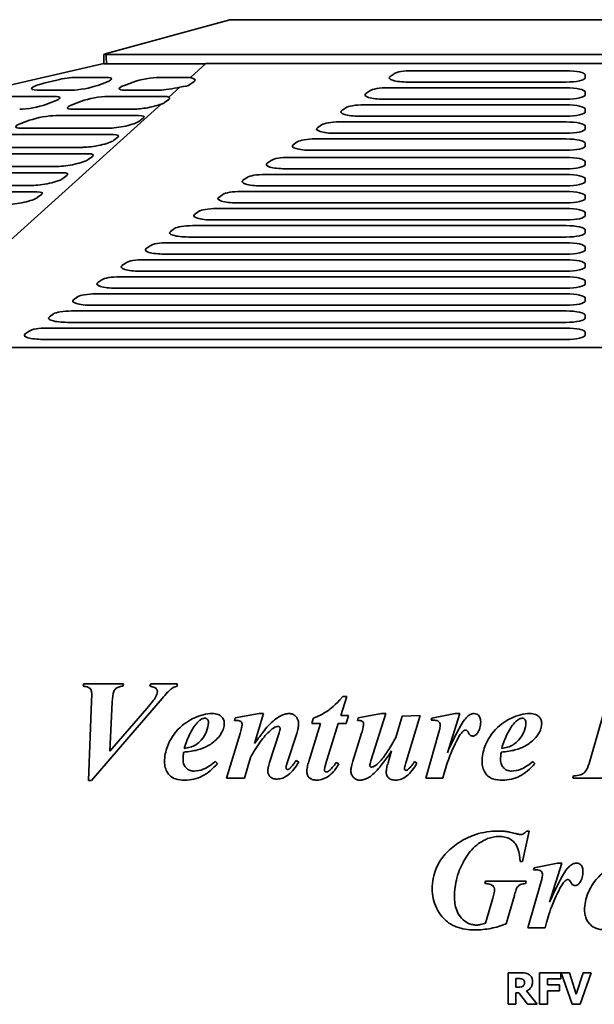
# Model space of a CAD drawing. Header units: millimetres. Extents: x 146 to 694, y 130 to 464.
# Tile 4 of 9: x 327 to 418, y 308 to 464. Entities that reach past the tile are written whole.
import ezdxf

# ---------------------------------------------------------------- set-up
doc = ezdxf.new("R2010")
doc.units = ezdxf.units.MM
doc.header["$LTSCALE"] = 2
doc.layers.add('Krawędzie widoczne(ISO)', color=7, linetype='Continuous', lineweight=35, true_color=0x262659)

msp = doc.modelspace()

# ---------------------------------------------------------------- linework, layer by layer
at = {"layer": 'Krawędzie widoczne(ISO)'}
for p, q in [((340.44, 459.12), (360, 464.5)), ((480, 464.5), (360, 464.5)), ((340, 459), (340.44, 459.12)), ((340, 457.5), (340, 459)), ((340.32, 459), (500, 459)), ((145.5, 412.5), (340, 457.55)), ((340.47, 457.5), (340, 457.5)), ((340.47, 457.5), (355.95, 457.5)), ((356.23, 457.55), (353.78, 455.34)), ((355.95, 457.5), (356.23, 457.55)), ((356.23, 457.55), (483.77, 457.55)), ((388.94, 456.41), (413.38, 456.41)), ((330.5, 454.42), (332.57, 454.92)), ((335.62, 455.34), (340.35, 455.34)), ((348.84, 455.34), (353.57, 455.34)), ((354.37, 454.69), (353.69, 454.22)), ((385.44, 455.48), (386.08, 455.93)), ((416.38, 455.73), (416.38, 455.28)), ((334.88, 453.32), (329.45, 453.32)), ((340.42, 454.59), (339.05, 454.08)), ((343.29, 454.08), (344.66, 454.59)), ((348.79, 453.32), (343.36, 453.32)), ((352.08, 453.81), (350.32, 452.22)), ((381.6, 452.78), (382.24, 453.23)), ((385.1, 453.7), (413.38, 453.7)), ((413.38, 454.6), (388.3, 454.6)), ((323.23, 452.32), (332.14, 452.32)), ((332.21, 451.56), (330.84, 451.05)), ((335.08, 451.05), (336.45, 451.56)), ((340.63, 452.32), (349.54, 452.32)), ((350.31, 451.82), (349.63, 451.34)), ((413.38, 451.89), (384.46, 451.89)), ((416.38, 453.02), (416.38, 452.57)), ((349.1, 451.12), (306.3, 412.5)), ((344.76, 450.3), (335.15, 450.3)), ((377.76, 450.07), (378.4, 450.52)), ((381.26, 450.99), (413.38, 450.99)), ((416.38, 450.31), (416.38, 449.86)), ((326.87, 448.03), (328.24, 448.53)), ((332.42, 449.29), (345.5, 449.29)), ((346.26, 448.87), (345.59, 448.36)), ((413.38, 449.18), (380.62, 449.18)), ((340.73, 447.27), (326.94, 447.27)), ((373.92, 447.36), (374.56, 447.81)), ((377.42, 448.28), (413.38, 448.28)), ((416.38, 447.6), (416.38, 447.15)), ((324.2, 446.26), (341.47, 446.26)), ((342.23, 445.84), (341.56, 445.34)), ((373.58, 445.57), (413.38, 445.57)), ((413.38, 446.48), (376.78, 446.48)), ((336.69, 444.24), (318.73, 444.24)), ((370.08, 444.65), (370.72, 445.1)), ((413.38, 443.77), (372.94, 443.77)), ((416.38, 444.9), (416.38, 444.45)), ((315.99, 443.24), (337.44, 443.24)), ((338.2, 442.81), (337.52, 442.31)), ((365.94, 441.73), (366.58, 442.18)), ((369.44, 442.65), (413.38, 442.65)), ((332.66, 441.22), (310.52, 441.22)), ((413.38, 440.84), (368.8, 440.84)), ((416.38, 441.97), (416.38, 441.52)), ((307.78, 440.21), (333.4, 440.21)), ((334.16, 439.79), (333.49, 439.28)), ((362.1, 439.02), (362.74, 439.47)), ((365.6, 439.94), (413.38, 439.94)), ((416.38, 439.26), (416.38, 438.81)), ((328.63, 438.19), (302.31, 438.19)), ((413.38, 438.14), (364.96, 438.14)), ((299.57, 437.18), (329.37, 437.18)), ((330.13, 436.76), (329.46, 436.26)), ((358.26, 436.31), (358.9, 436.76)), ((361.76, 437.23), (413.38, 437.23)), ((416.38, 436.56), (416.38, 436.11)), ((357.92, 434.53), (413.38, 434.53)), ((413.38, 435.43), (361.12, 435.43)), ((354.42, 433.6), (355.06, 434.06)), ((416.38, 433.85), (416.38, 433.4)), ((350.58, 430.9), (351.22, 431.35)), ((354.08, 431.82), (413.38, 431.82)), ((413.38, 432.72), (357.28, 432.72)), ((413.38, 430.01), (353.44, 430.01)), ((416.38, 431.14), (416.38, 430.69)), ((346.74, 428.19), (347.38, 428.64)), ((350.24, 429.11), (413.38, 429.11)), ((416.38, 428.43), (416.38, 427.98)), ((413.38, 427.31), (349.6, 427.31)), ((342.9, 425.48), (343.54, 425.93)), ((346.4, 426.4), (413.38, 426.4)), ((416.38, 425.73), (416.38, 425.27)), ((342.56, 423.69), (413.38, 423.69)), ((413.38, 424.6), (345.76, 424.6)), ((339.06, 422.77), (339.7, 423.22)), ((413.38, 421.89), (341.92, 421.89)), ((416.38, 423.02), (416.38, 422.57)), ((335.22, 420.07), (335.86, 420.52)), ((338.72, 420.99), (413.38, 420.99)), ((416.38, 420.31), (416.38, 419.86)), ((413.38, 419.18), (338.08, 419.18)), ((331.38, 417.36), (332.02, 417.81)), ((334.88, 418.28), (413.38, 418.28)), ((416.38, 417.6), (416.38, 417.15)), ((413.38, 416.47), (334.24, 416.47)), ((327.54, 414.65), (328.18, 415.1)), ((331.04, 415.57), (413.38, 415.57)), ((416.38, 414.89), (416.38, 414.44)), ((533.7, 412.5), (306.3, 412.5)), ((413.38, 413.77), (330.4, 413.77)), ((336.87, 359.13), (336.73, 358.73)), ((343.16, 359.13), (336.87, 359.13)), ((343.04, 358.73), (343.16, 359.13)), ((347.49, 359.13), (347.33, 358.73)), ((351.63, 359.13), (347.49, 359.13)), ((351.63, 358.73), (351.63, 359.13)), ((338.07, 356.34), (337.58, 343.79)), ((338.07, 343.79), (349.25, 356.79)), ((377.61, 354.08), (378.56, 357.1)), ((378.56, 357.1), (377.96, 357.1)), ((419.9, 356.43), (417.15, 346.83)), ((340.98, 348.4), (341.34, 356.21)), ((346.83, 355.2), (340.98, 348.4)), ((360.85, 353.73), (360.73, 353.31)), ((364.68, 354.39), (360.85, 353.73)), ((363.95, 349.65), (365.38, 354.39)), ((365.38, 354.39), (364.68, 354.39)), ((373.21, 353.63), (373, 352.81)), ((378.85, 354.08), (377.61, 354.08)), ((378.47, 352.81), (378.85, 354.08)), ((380.36, 353.73), (380.26, 353.31)), ((384.1, 354.39), (380.36, 353.73)), ((382.39, 346.88), (384.76, 354.39)), ((384.76, 354.39), (384.1, 354.39)), ((387.38, 353.98), (386.34, 350.6)), ((390.19, 354.08), (387.38, 353.98)), ((387.98, 346.73), (390.19, 354.08)), ((392.06, 353.65), (391.96, 353.33)), ((395.76, 354.39), (392.06, 353.65)), ((394.54, 348.17), (396.5, 354.39)), ((396.5, 354.39), (395.76, 354.39)), ((374.41, 352.81), (372.54, 346.81)), ((373, 352.81), (374.41, 352.81)), ((375.21, 346.31), (377.22, 352.81)), ((377.22, 352.81), (378.47, 352.81)), ((361.63, 351.21), (359.49, 344.13)), ((367.83, 351.36), (366.33, 346.62)), ((369.12, 346.58), (370.63, 351.24)), ((380.93, 351.29), (379.54, 346.86)), ((393.2, 351.46), (391.09, 344.13)), ((385.68, 348.47), (385.12, 346.59)), ((362.32, 344.13), (363.27, 347.41)), ((370.95, 346.69), (370.53, 346.94)), ((358.05, 346.48), (357.72, 346.77)), ((377.29, 346.39), (376.9, 346.63)), ((389.71, 346.51), (389.33, 346.77)), ((408.43, 346.48), (408.1, 346.77)), ((337.58, 343.79), (338.07, 343.79)), ((359.49, 344.13), (362.32, 344.13)), ((391.09, 344.13), (393.8, 344.13)), ((414.57, 344.53), (414.45, 344.13)), ((414.45, 344.13), (421.89, 344.13)), ((406.46, 330.93), (407.49, 335.75)), ((407.49, 335.75), (407.09, 335.75)), ((406.07, 330.93), (406.46, 330.93)), ((408.29, 329.93), (408.19, 329.61)), ((411.99, 330.66), (408.29, 329.93)), ((410.76, 324.45), (412.72, 330.66)), ((412.72, 330.66), (411.99, 330.66)), ((400.57, 327.82), (400.46, 327.42)), ((407.02, 327.82), (400.57, 327.82)), ((406.91, 327.42), (407.02, 327.82)), ((409.43, 327.73), (407.32, 320.41)), ((401.72, 325.12), (400.59, 321.15)), ((403.86, 321.03), (405.16, 325.5)), ((407.32, 320.41), (410.03, 320.41)), ((406.18, 313.26), (404.17, 313.26)), ((404.17, 313.26), (404.17, 308.26)), ((412.51, 313.26), (409.17, 313.26)), ((409.17, 313.26), (409.17, 308.26)), ((412.51, 312.3), (412.51, 313.26)), ((412.59, 313.26), (414.31, 308.26)), ((413.89, 313.26), (412.59, 313.26)), ((414.98, 309.86), (413.89, 313.26)), ((416.07, 313.26), (414.98, 309.86)), ((415.62, 308.26), (417.34, 313.26)), ((417.34, 313.26), (416.07, 313.26)), ((405.42, 310.99), (405.42, 312.34)), ((405.42, 312.34), (405.84, 312.34)), ((405.78, 310.99), (405.42, 310.99)), ((410.41, 311.36), (410.41, 312.3)), ((410.41, 312.3), (412.51, 312.3)), ((412.35, 311.36), (410.41, 311.36)), ((412.35, 310.41), (412.35, 311.36)), ((405.42, 308.26), (405.42, 310.09)), ((405.42, 310.09), (405.88, 310.09)), ((405.88, 310.09), (407.27, 308.26)), ((408.79, 308.26), (407.11, 310.38)), ((410.41, 308.26), (410.41, 310.41)), ((410.41, 310.41), (412.35, 310.41)), ((404.17, 308.26), (405.42, 308.26)), ((407.27, 308.26), (408.79, 308.26)), ((409.17, 308.26), (410.41, 308.26)), ((414.31, 308.26), (415.62, 308.26))]:
    msp.add_line(p, q, dxfattribs=at)
for centre, major_axis, ratio, start_param, end_param in [((337.44, 459.27), (-3.05, 0.01), 0.261809, 2.814233, 2.971557), ((336.46, 464.58), (3.05, -16.54), 0.17835, 1.095906, 1.194051), ((388.94, 455.73), (-3, 0), 0.225652, 4.712388, 5.973484), ((413.38, 455.73), (3, 0), 0.225652, 6.283185, 7.853981), ((333.56, 454.59), (2.95, 0.54), 0.17835, 0.76897, 1.882259), ((338.3, 454.59), (2.95, 0.54), 0.17835, 5.481359, 7.052155), ((346.78, 454.59), (2.95, 0.54), 0.17835, 0.76897, 2.339766), ((351.52, 454.59), (2.95, 0.54), 0.17835, 0.665505, 0.76897), ((351.46, 454.9), (3.05, -0.01), 0.222247, 5.980239, 6.990063), ((388.3, 455.28), (-3, 0), 0.225652, 5.973484, 7.853981), ((413.38, 455.28), (3, 0), 0.225652, 4.712388, 6.283185), ((331.5, 454.08), (-2.95, -0.54), 0.17835, 5.023852, 7.052155), ((336.93, 454.08), (-2.95, -0.54), 0.17835, 0.76897, 2.339766), ((345.42, 454.08), (-2.95, -0.54), 0.17835, 5.481359, 7.052155), ((350.85, 454.08), (-2.95, -0.54), 0.17835, 0.76897, 1.970287), ((350.78, 454.42), (-3.05, 0.01), 0.222247, 2.011661, 2.838647), ((385.1, 453.02), (-3, 0), 0.225652, 4.712388, 5.973484), ((413.38, 453.02), (3, 0), 0.225652, 6.283185, 7.853981), ((330.09, 451.56), (2.95, 0.54), 0.17835, 5.481359, 7.052155), ((338.57, 451.56), (2.95, 0.54), 0.17835, 0.76897, 2.339766), ((347.49, 451.56), (2.95, 0.54), 0.17835, 0.250961, 0.76897), ((347.4, 452.03), (3.05, -0.01), 0.222247, 5.980239, 6.575519), ((384.46, 452.57), (-3, 0), 0.225652, 5.973484, 7.853981), ((413.38, 452.57), (3, 0), 0.225652, 4.712388, 6.283185), ((328.72, 451.05), (-2.95, -0.54), 0.17835, 0.76897, 2.339766), ((337.2, 451.05), (-2.95, -0.54), 0.17835, 5.481359, 7.052155), ((346.81, 451.05), (-2.95, -0.54), 0.17835, 0.76897, 2.426228), ((346.72, 451.55), (-3.05, 0.01), 0.222247, 2.467602, 2.838647), ((380.62, 449.86), (-3, 0), 0.225652, 5.973484, 7.853981), ((381.26, 450.31), (-3, 0), 0.225652, 4.712388, 5.973484), ((413.38, 450.31), (3, 0), 0.225652, 6.283185, 7.853981), ((330.36, 448.53), (2.95, 0.54), 0.17835, 0.76897, 2.339766), ((343.45, 448.53), (2.95, 0.54), 0.17835, 5.938866, 7.052155), ((413.38, 449.86), (3, 0), 0.225652, 4.712388, 6.283185), ((328.99, 448.03), (-2.95, -0.54), 0.17835, 5.481359, 7.052155), ((342.78, 448.03), (2.95, 0.54), 0.17835, 3.910563, 5.938866), ((376.78, 447.15), (-3, 0), 0.225652, 5.973484, 7.853981), ((377.42, 447.6), (-3, 0), 0.225652, 4.712388, 5.973484), ((413.38, 447.6), (3, 0), 0.225652, 6.283185, 7.853981), ((413.38, 447.15), (3, 0), 0.225652, 4.712388, 6.283185), ((338.75, 445), (2.95, 0.54), 0.17835, 3.910563, 5.938866), ((339.42, 445.51), (2.95, 0.54), 0.17835, 5.938866, 7.052155), ((373.58, 444.9), (-3, 0), 0.225652, 4.712388, 5.973484), ((413.38, 444.9), (3, 0), 0.225652, 6.283185, 7.853981), ((372.94, 444.45), (-3, 0), 0.225652, 5.973484, 7.853981), ((413.38, 444.45), (3, 0), 0.225652, 4.712388, 6.283185), ((334.71, 441.97), (2.95, 0.54), 0.17835, 3.910563, 5.938866), ((335.39, 442.48), (2.95, 0.54), 0.17835, 5.938866, 7.052155), ((369.44, 441.97), (-3, 0), 0.225652, 4.712388, 5.973484), ((413.38, 441.97), (3, 0), 0.225652, 6.283185, 7.853981), ((368.8, 441.52), (-3, 0), 0.225652, 5.973484, 7.853981), ((413.38, 441.52), (3, 0), 0.225652, 4.712388, 6.283185), ((330.68, 438.95), (2.95, 0.54), 0.17835, 3.910563, 5.938866), ((331.35, 439.45), (2.95, 0.54), 0.17835, 5.938866, 7.052155), ((365.6, 439.26), (-3, 0), 0.225652, 4.712388, 5.973484), ((413.38, 439.26), (3, 0), 0.225652, 6.283185, 7.853981), ((364.96, 438.81), (-3, 0), 0.225652, 5.973484, 7.853981), ((413.38, 438.81), (3, 0), 0.225652, 4.712388, 6.283185), ((326.65, 435.92), (2.95, 0.54), 0.17835, 3.910563, 5.938866), ((327.32, 436.43), (2.95, 0.54), 0.17835, 5.938866, 7.052155), ((361.12, 436.11), (-3, 0), 0.225652, 5.973484, 7.853981), ((361.76, 436.56), (-3, 0), 0.225652, 4.712388, 5.973484), ((413.38, 436.56), (3, 0), 0.225652, 6.283185, 7.853981), ((413.38, 436.11), (3, 0), 0.225652, 4.712388, 6.283185), ((357.92, 433.85), (-3, 0), 0.225652, 4.712388, 5.973484), ((413.38, 433.85), (3, 0), 0.225652, 6.283185, 7.853981), ((357.28, 433.4), (-3, 0), 0.225652, 5.973484, 7.853981), ((413.38, 433.4), (3, 0), 0.225652, 4.712388, 6.283185), ((354.08, 431.14), (-3, 0), 0.225652, 4.712388, 5.973484), ((413.38, 431.14), (3, 0), 0.225652, 6.283185, 7.853981), ((353.44, 430.69), (-3, 0), 0.225652, 5.973484, 7.853981), ((413.38, 430.69), (3, 0), 0.225652, 4.712388, 6.283185), ((349.6, 427.98), (-3, 0), 0.225652, 5.973484, 7.853981), ((350.24, 428.43), (-3, 0), 0.225652, 4.712388, 5.973484), ((413.38, 428.43), (3, 0), 0.225652, 6.283185, 7.853981), ((413.38, 427.98), (3, 0), 0.225652, 4.712388, 6.283185), ((345.76, 425.27), (-3, 0), 0.225652, 5.973484, 7.853981), ((346.4, 425.73), (-3, 0), 0.225652, 4.712388, 5.973484), ((413.38, 425.73), (3, 0), 0.225652, 6.283185, 7.853981), ((413.38, 425.27), (3, 0), 0.225652, 4.712388, 6.283185), ((342.56, 423.02), (-3, 0), 0.225652, 4.712388, 5.973484), ((413.38, 423.02), (3, 0), 0.225652, 6.283185, 7.853981), ((341.92, 422.57), (-3, 0), 0.225652, 5.973484, 7.853981), ((413.38, 422.57), (3, 0), 0.225652, 4.712388, 6.283185), ((338.72, 420.31), (-3, 0), 0.225652, 4.712388, 5.973484), ((413.38, 420.31), (3, 0), 0.225652, 6.283185, 7.853981), ((338.08, 419.86), (-3, 0), 0.225652, 5.973484, 7.853981), ((413.38, 419.86), (3, 0), 0.225652, 4.712388, 6.283185), ((334.24, 417.15), (-3, 0), 0.225652, 5.973484, 7.853981), ((334.88, 417.6), (-3, 0), 0.225652, 4.712388, 5.973484), ((413.38, 417.6), (3, 0), 0.225652, 6.283185, 7.853981), ((413.38, 417.15), (3, 0), 0.225652, 4.712388, 6.283185), ((330.4, 414.44), (-3, 0), 0.225652, 5.973484, 7.853981), ((331.04, 414.89), (-3, 0), 0.225652, 4.712388, 5.973484), ((413.38, 414.89), (3, 0), 0.225652, 6.283185, 7.853981), ((413.38, 414.44), (3, 0), 0.225652, 4.712388, 6.283185)]:
    msp.add_ellipse(centre, major_axis=major_axis, ratio=ratio, start_param=start_param, end_param=end_param, dxfattribs=at)
for points, knots in [([(336.73, 358.73), (337.05, 358.7), (337.34, 358.65), (337.71, 358.47), (337.79, 358.4), (337.92, 358.26), (337.98, 358.15), (338.08, 357.87), (338.1, 357.67), (338.1, 357.49)], [-0.1494088, -0.1494088, -0.1494088, -0.1494088, -0.1137596, -0.1137596, -0.0912874, -0.0912874, -0.0556742, -0.0556742, 0, 0, 0, 0]), ([(341.34, 356.21), (341.37, 356.91), (341.45, 357.5), (341.7, 358.09), (341.79, 358.22), (342.03, 358.45), (342.17, 358.54), (342.56, 358.69), (342.8, 358.73), (343.04, 358.73)], [-0.2818215, -0.2818215, -0.2818215, -0.2818215, -0.1726201, -0.1726201, -0.1244626, -0.1244626, -0.0716967, -0.0716967, 0, 0, 0, 0]), ([(348.51, 357.9), (348.51, 357.77), (348.48, 357.63), (348.37, 357.26), (348.26, 357.07), (348.05, 356.66), (347.54, 356.02), (346.83, 355.2)], [-0.397993, -0.397993, -0.397993, -0.397993, -0.3722187, -0.3722187, -0.3273302, -0.3273302, 0, 0, 0, 0]), ([(347.33, 358.73), (347.58, 358.69), (347.84, 358.63), (348.15, 358.49), (348.24, 358.43), (348.38, 358.28), (348.43, 358.21), (348.49, 358.06), (348.51, 357.98), (348.51, 357.9)], [-0.1559298, -0.1559298, -0.1559298, -0.1559298, -0.0861827, -0.0861827, -0.0484483, -0.0484483, -0.023964, -0.023964, 0, 0, 0, 0]), ([(349.25, 356.79), (349.53, 357.11), (349.85, 357.46), (350.34, 357.97), (350.57, 358.19), (350.76, 358.33)], [-0.1783623, -0.1783623, -0.1783623, -0.1783623, -0.0724948, -0.0724948, 0, 0, 0, 0]), ([(350.76, 358.33), (350.88, 358.43), (351.01, 358.5), (351.3, 358.63), (351.47, 358.68), (351.63, 358.73)], [-0.09582909, -0.09582909, -0.09582909, -0.09582909, -0.051265, -0.051265, 0, 0, 0, 0]), ([(338.1, 357.49), (338.1, 357.46), (338.1, 357.28), (338.09, 356.92), (338.07, 356.58), (338.07, 356.34)], [-0.1028683, -0.1028683, -0.1028683, -0.1028683, -0.0719101, -0.0719101, 0, 0, 0, 0]), ([(377.96, 357.1), (376.64, 355.65), (375.9, 355.09), (374.84, 354.34), (374.03, 353.94), (373.21, 353.63)], [-0.3903069, -0.3903069, -0.3903069, -0.3903069, -0.2631193, -0.2631193, 0, 0, 0, 0]), ([(357.23, 354.39), (356.74, 354.39), (356.25, 354.33), (355.26, 354.09), (354.77, 353.91), (353.63, 353.36), (352.66, 352.79), (350.86, 350.85), (350.37, 349.83), (349.82, 348.4), (349.65, 347.59), (349.65, 346.75)], [-0.9215695, -0.9215695, -0.9215695, -0.9215695, -0.7916345, -0.7916345, -0.6548709, -0.6548709, -0.458007, -0.458007, -0.2515994, -0.2515994, 0, 0, 0, 0]), ([(354.82, 352.92), (354.96, 353.07), (355.11, 353.22), (355.4, 353.45), (355.55, 353.54), (355.8, 353.63), (355.9, 353.65), (356.01, 353.65)], [-0.1423145, -0.1423145, -0.1423145, -0.1423145, -0.0802018, -0.0802018, -0.0313053, -0.0313053, 0, 0, 0, 0]), ([(356.01, 353.65), (356.09, 353.65), (356.18, 353.64), (356.33, 353.58), (356.39, 353.53), (356.48, 353.44), (356.53, 353.38), (356.61, 353.19), (356.62, 353.09), (356.62, 352.99)], [-0.1599374, -0.1599374, -0.1599374, -0.1599374, -0.106922, -0.106922, -0.0608274, -0.0608274, -0.0303321, -0.0303321, 0, 0, 0, 0]), ([(359.12, 352.83), (359.12, 352.94), (359.11, 353.06), (359.07, 353.27), (359.03, 353.38), (358.91, 353.65), (358.79, 353.81), (358.57, 354.01), (358.41, 354.15), (357.85, 354.35), (357.54, 354.39), (357.23, 354.39)], [-0.5134846, -0.5134846, -0.5134846, -0.5134846, -0.4224433, -0.4224433, -0.3360336, -0.3360336, -0.1782002, -0.1782002, -0.0913172, -0.0913172, 0, 0, 0, 0]), ([(360.73, 353.31), (360.94, 353.31), (361.16, 353.3), (361.42, 353.27), (361.54, 353.25), (361.71, 353.16), (361.77, 353.12), (361.84, 353.05), (361.88, 353), (361.94, 352.86), (361.95, 352.78), (361.95, 352.71)], [-0.3121078, -0.3121078, -0.3121078, -0.3121078, -0.1562216, -0.1562216, -0.0823162, -0.0823162, -0.0454644, -0.0454644, -0.0226089, -0.0226089, 0, 0, 0, 0]), ([(369.44, 354.39), (369.2, 354.39), (368.97, 354.35), (368.38, 354.19), (368.09, 354.04), (367.43, 353.7), (366.8, 353.17), (366.14, 352.49)], [-0.3734194, -0.3734194, -0.3734194, -0.3734194, -0.3382784, -0.3382784, -0.2831867, -0.2831867, 0, 0, 0, 0]), ([(370.92, 352.72), (370.92, 352.86), (370.91, 352.99), (370.86, 353.25), (370.82, 353.37), (370.69, 353.67), (370.58, 353.84), (370.29, 354.12), (370.14, 354.22), (369.81, 354.36), (369.63, 354.39), (369.44, 354.39)], [-0.2604942, -0.2604942, -0.2604942, -0.2604942, -0.2163297, -0.2163297, -0.1753634, -0.1753634, -0.109322, -0.109322, -0.0559933, -0.0559933, 0, 0, 0, 0]), ([(380.26, 353.31), (380.39, 353.31), (380.55, 353.3), (380.79, 353.27), (380.86, 353.25), (381, 353.18), (381.06, 353.14), (381.16, 353.03), (381.19, 352.98), (381.23, 352.88), (381.24, 352.81), (381.24, 352.75)], [-0.0729486, -0.0729486, -0.0729486, -0.0729486, -0.05739529, -0.05739529, -0.0445564, -0.0445564, -0.03272107, -0.03272107, -0.02030351, -0.02030351, 0, 0, 0, 0]), ([(391.96, 353.33), (392.17, 353.33), (392.44, 353.33), (392.81, 353.29), (392.91, 353.26), (393.09, 353.18), (393.17, 353.12), (393.29, 352.99), (393.33, 352.93), (393.4, 352.76), (393.41, 352.65), (393.41, 352.55)], [-0.1527813, -0.1527813, -0.1527813, -0.1527813, -0.1115019, -0.1115019, -0.0814915, -0.0814915, -0.0542946, -0.0542946, -0.0312421, -0.0312421, 0, 0, 0, 0]), ([(397.55, 353.76), (397.13, 353.33), (396.65, 352.51), (395.69, 350.72), (395.05, 349.33), (394.54, 348.17)], [-0.6048118, -0.6048118, -0.6048118, -0.6048118, -0.3801535, -0.3801535, 0, 0, 0, 0]), ([(398.8, 354.39), (398.69, 354.39), (398.59, 354.37), (398.37, 354.32), (398.26, 354.28), (397.93, 354.12), (397.73, 353.95), (397.55, 353.76)], [-0.143511, -0.143511, -0.143511, -0.143511, -0.1109006, -0.1109006, -0.0771003, -0.0771003, 0, 0, 0, 0]), ([(399.82, 353.09), (399.82, 353.22), (399.81, 353.35), (399.77, 353.58), (399.74, 353.69), (399.62, 353.95), (399.54, 354.06), (399.38, 354.21), (399.29, 354.27), (399.06, 354.37), (398.93, 354.39), (398.8, 354.39)], [-0.1455186, -0.1455186, -0.1455186, -0.1455186, -0.12344, -0.12344, -0.1042322, -0.1042322, -0.073926, -0.073926, -0.0392503, -0.0392503, 0, 0, 0, 0]), ([(407.61, 354.39), (407.12, 354.39), (406.63, 354.33), (405.64, 354.09), (405.15, 353.91), (404.01, 353.36), (403.04, 352.79), (401.24, 350.85), (400.75, 349.83), (400.2, 348.4), (400.03, 347.59), (400.03, 346.75)], [-0.9215695, -0.9215695, -0.9215695, -0.9215695, -0.7916345, -0.7916345, -0.6548709, -0.6548709, -0.458007, -0.458007, -0.2515994, -0.2515994, 0, 0, 0, 0]), ([(405.2, 352.92), (405.34, 353.07), (405.49, 353.22), (405.78, 353.45), (405.93, 353.54), (406.18, 353.63), (406.28, 353.65), (406.39, 353.65)], [-0.1423145, -0.1423145, -0.1423145, -0.1423145, -0.0802018, -0.0802018, -0.0313053, -0.0313053, 0, 0, 0, 0]), ([(406.39, 353.65), (406.47, 353.65), (406.56, 353.64), (406.71, 353.58), (406.77, 353.53), (406.86, 353.44), (406.91, 353.38), (406.99, 353.19), (407, 353.09), (407, 352.99)], [-0.1599374, -0.1599374, -0.1599374, -0.1599374, -0.106922, -0.106922, -0.0608274, -0.0608274, -0.0303321, -0.0303321, 0, 0, 0, 0]), ([(409.5, 352.83), (409.5, 352.94), (409.49, 353.06), (409.45, 353.27), (409.41, 353.38), (409.29, 353.65), (409.17, 353.81), (408.95, 354.01), (408.79, 354.15), (408.23, 354.35), (407.92, 354.39), (407.61, 354.39)], [-0.5134846, -0.5134846, -0.5134846, -0.5134846, -0.4224433, -0.4224433, -0.3360336, -0.3360336, -0.1782002, -0.1782002, -0.0913172, -0.0913172, 0, 0, 0, 0]), ([(356.62, 352.99), (356.62, 352.5), (356.5, 352.02), (356.18, 351.25), (355.9, 350.66), (355.29, 349.97), (354.95, 349.62), (354.26, 349.22), (353.82, 349.02), (352.78, 348.86)], [-4.658826, -4.658826, -4.658826, -4.658826, -2.439268, -2.439268, -0.873718, -0.873718, -0.31479, -0.31479, 0, 0, 0, 0]), ([(352.78, 348.86), (353.02, 349.66), (353.32, 350.48), (354, 351.83), (354.37, 352.42), (354.82, 352.92)], [-0.4528013, -0.4528013, -0.4528013, -0.4528013, -0.2015384, -0.2015384, 0, 0, 0, 0]), ([(358.65, 351.26), (358.8, 351.51), (358.92, 351.76), (359.08, 352.29), (359.12, 352.56), (359.12, 352.83)], [-0.1666171, -0.1666171, -0.1666171, -0.1666171, -0.0813452, -0.0813452, 0, 0, 0, 0]), ([(361.95, 352.71), (361.95, 352.54), (361.91, 352.32), (361.8, 351.82), (361.72, 351.5), (361.63, 351.21)], [-0.1506367, -0.1506367, -0.1506367, -0.1506367, -0.0890886, -0.0890886, 0, 0, 0, 0]), ([(363.27, 347.41), (363.75, 348.28), (364.28, 349.16), (365.35, 350.6), (365.9, 351.24), (366.51, 351.78)], [-0.5410213, -0.5410213, -0.5410213, -0.5410213, -0.2438956, -0.2438956, 0, 0, 0, 0]), ([(366.14, 352.49), (365.84, 352.17), (365.5, 351.73), (364.81, 350.84), (364.35, 350.21), (363.95, 349.65)], [-0.3370618, -0.3370618, -0.3370618, -0.3370618, -0.2082179, -0.2082179, 0, 0, 0, 0]), ([(366.51, 351.78), (366.8, 352.03), (367.07, 352.21), (367.42, 352.33), (367.52, 352.35), (367.62, 352.35)], [-0.1109771, -0.1109771, -0.1109771, -0.1109771, -0.0303299, -0.0303299, 0, 0, 0, 0]), ([(367.62, 352.35), (367.66, 352.35), (367.69, 352.35), (367.75, 352.34), (367.78, 352.33), (367.86, 352.29), (367.89, 352.25), (367.94, 352.2), (367.96, 352.18), (367.99, 352.11), (367.99, 352.08), (367.99, 352.05)], [-0.04171339, -0.04171339, -0.04171339, -0.04171339, -0.03606248, -0.03606248, -0.03060448, -0.03060448, -0.02029974, -0.02029974, -0.01005058, -0.01005058, 0, 0, 0, 0]), ([(367.99, 352.05), (367.99, 351.96), (367.97, 351.86), (367.92, 351.63), (367.88, 351.49), (367.83, 351.36)], [-0.07008791, -0.07008791, -0.07008791, -0.07008791, -0.04067402, -0.04067402, 0, 0, 0, 0]), ([(370.63, 351.24), (370.72, 351.5), (370.79, 351.77), (370.89, 352.26), (370.92, 352.5), (370.92, 352.72)], [-0.150324, -0.150324, -0.150324, -0.150324, -0.0675111, -0.0675111, 0, 0, 0, 0]), ([(381.24, 352.75), (381.24, 352.6), (381.21, 352.4), (381.1, 351.9), (381.01, 351.57), (380.93, 351.29)], [-0.1511816, -0.1511816, -0.1511816, -0.1511816, -0.0881669, -0.0881669, 0, 0, 0, 0]), ([(393.41, 352.55), (393.41, 352.45), (393.39, 352.29), (393.32, 351.92), (393.25, 351.67), (393.2, 351.46)], [-0.112283, -0.112283, -0.112283, -0.112283, -0.0659778, -0.0659778, 0, 0, 0, 0]), ([(393.8, 344.13), (394.47, 346.53), (394.74, 347.25), (395.25, 348.46), (395.86, 349.88), (396.67, 351.23), (396.89, 351.45), (397.07, 351.63), (397.15, 351.69), (397.22, 351.73)], [-0.2408427, -0.2408427, -0.2408427, -0.2408427, -0.1423866, -0.1423866, -0.0683953, -0.0683953, -0.0251893, -0.0251893, 0, 0, 0, 0]), ([(397.22, 351.73), (397.26, 351.75), (397.3, 351.76), (397.37, 351.78), (397.41, 351.79), (397.44, 351.79)], [-0.02300102, -0.02300102, -0.02300102, -0.02300102, -0.01054711, -0.01054711, 0, 0, 0, 0]), ([(397.44, 351.79), (397.47, 351.79), (397.49, 351.79), (397.54, 351.77), (397.56, 351.76), (397.6, 351.74), (397.62, 351.72), (397.7, 351.65), (397.8, 351.49), (397.95, 351.2), (398.01, 351.1), (398.16, 350.95), (398.23, 350.9), (398.39, 350.84), (398.49, 350.82), (398.58, 350.82)], [-0.4283524, -0.4283524, -0.4283524, -0.4283524, -0.3726332, -0.3726332, -0.3141802, -0.3141802, -0.2677275, -0.2677275, -0.0924054, -0.0924054, -0.0536833, -0.0536833, -0.0285995, -0.0285995, 0, 0, 0, 0]), ([(399.3, 351.29), (399.48, 351.54), (399.61, 351.81), (399.78, 352.42), (399.82, 352.76), (399.82, 353.09)], [-0.1912572, -0.1912572, -0.1912572, -0.1912572, -0.0996119, -0.0996119, 0, 0, 0, 0]), ([(407, 352.99), (407, 352.5), (406.88, 352.02), (406.56, 351.25), (406.28, 350.66), (405.67, 349.97), (405.33, 349.62), (404.64, 349.22), (404.2, 349.02), (403.16, 348.86)], [-4.658826, -4.658826, -4.658826, -4.658826, -2.439268, -2.439268, -0.873718, -0.873718, -0.31479, -0.31479, 0, 0, 0, 0]), ([(403.16, 348.86), (403.4, 349.66), (403.7, 350.48), (404.38, 351.83), (404.75, 352.42), (405.2, 352.92)], [-0.4528013, -0.4528013, -0.4528013, -0.4528013, -0.2015384, -0.2015384, 0, 0, 0, 0]), ([(409.03, 351.26), (409.18, 351.51), (409.3, 351.76), (409.46, 352.29), (409.5, 352.56), (409.5, 352.83)], [-0.1666171, -0.1666171, -0.1666171, -0.1666171, -0.0813452, -0.0813452, 0, 0, 0, 0]), ([(354.86, 348.62), (356.17, 348.97), (356.95, 349.51), (357.82, 350.14), (358.28, 350.66), (358.65, 351.26)], [-0.3214661, -0.3214661, -0.3214661, -0.3214661, -0.2129951, -0.2129951, 0, 0, 0, 0]), ([(386.34, 350.6), (385.95, 349.86), (385.52, 349.11), (384.69, 347.87), (384.28, 347.3), (383.84, 346.81)], [-0.4485668, -0.4485668, -0.4485668, -0.4485668, -0.1981582, -0.1981582, 0, 0, 0, 0]), ([(398.58, 350.82), (398.65, 350.82), (398.71, 350.83), (398.84, 350.87), (398.91, 350.9), (399.1, 351.03), (399.21, 351.15), (399.3, 351.29)], [-0.08928549, -0.08928549, -0.08928549, -0.08928549, -0.06920544, -0.06920544, -0.04851884, -0.04851884, 0, 0, 0, 0]), ([(405.24, 348.62), (406.55, 348.97), (407.33, 349.51), (408.2, 350.14), (408.66, 350.66), (409.03, 351.26)], [-0.3214661, -0.3214661, -0.3214661, -0.3214661, -0.2129951, -0.2129951, 0, 0, 0, 0]), ([(352.69, 348.28), (353.09, 348.32), (353.51, 348.36), (354.22, 348.47), (354.55, 348.53), (354.86, 348.62)], [-0.2161731, -0.2161731, -0.2161731, -0.2161731, -0.0946575, -0.0946575, 0, 0, 0, 0]), ([(383.61, 345.65), (383.88, 345.96), (384.21, 346.4), (384.85, 347.27), (385.29, 347.91), (385.68, 348.47)], [-0.3247992, -0.3247992, -0.3247992, -0.3247992, -0.2041363, -0.2041363, 0, 0, 0, 0]), ([(403.07, 348.28), (403.47, 348.32), (403.89, 348.36), (404.6, 348.47), (404.93, 348.53), (405.24, 348.62)], [-0.2161731, -0.2161731, -0.2161731, -0.2161731, -0.0946575, -0.0946575, 0, 0, 0, 0]), ([(352.59, 347.1), (352.59, 347.27), (352.6, 347.45), (352.63, 347.84), (352.66, 348.07), (352.69, 348.28)], [-0.1174417, -0.1174417, -0.1174417, -0.1174417, -0.065431, -0.065431, 0, 0, 0, 0]), ([(354.35, 345.27), (354.09, 345.27), (353.83, 345.31), (353.4, 345.49), (353.23, 345.61), (352.96, 345.88), (352.83, 346.05), (352.63, 346.55), (352.59, 346.82), (352.59, 347.1)], [-0.3901597, -0.3901597, -0.3901597, -0.3901597, -0.2643134, -0.2643134, -0.1618634, -0.1618634, -0.0822611, -0.0822611, 0, 0, 0, 0]), ([(370.53, 346.94), (370.47, 346.85), (370.4, 346.76), (370.3, 346.61), (370.25, 346.54), (370.21, 346.48)], [-0.05341592, -0.05341592, -0.05341592, -0.05341592, -0.02135259, -0.02135259, 0, 0, 0, 0]), ([(379.54, 346.86), (379.44, 346.59), (379.36, 346.29), (379.25, 345.79), (379.22, 345.56), (379.22, 345.34)], [-0.1525634, -0.1525634, -0.1525634, -0.1525634, -0.0649468, -0.0649468, 0, 0, 0, 0]), ([(382.22, 346.15), (382.22, 346.23), (382.24, 346.33), (382.3, 346.57), (382.35, 346.74), (382.39, 346.88)], [-0.07557378, -0.07557378, -0.07557378, -0.07557378, -0.04384669, -0.04384669, 0, 0, 0, 0]), ([(402.97, 347.1), (402.97, 347.27), (402.98, 347.45), (403.01, 347.84), (403.04, 348.07), (403.07, 348.28)], [-0.1174417, -0.1174417, -0.1174417, -0.1174417, -0.065431, -0.065431, 0, 0, 0, 0]), ([(404.73, 345.27), (404.47, 345.27), (404.21, 345.31), (403.78, 345.49), (403.61, 345.61), (403.34, 345.88), (403.21, 346.05), (403.01, 346.55), (402.97, 346.82), (402.97, 347.1)], [-0.3901597, -0.3901597, -0.3901597, -0.3901597, -0.2643134, -0.2643134, -0.1618634, -0.1618634, -0.0822611, -0.0822611, 0, 0, 0, 0]), ([(349.65, 346.75), (349.65, 346.44), (349.68, 346.14), (349.85, 345.55), (349.97, 345.27), (350.35, 344.67), (350.56, 344.49), (350.83, 344.27), (351.1, 344.13), (351.86, 343.87), (352.4, 343.82), (352.91, 343.82)], [-0.2766228, -0.2766228, -0.2766228, -0.2766228, -0.2659612, -0.2659612, -0.2555828, -0.2555828, -0.2414743, -0.2414743, -0.1511174, -0.1511174, 0, 0, 0, 0]), ([(352.91, 343.82), (353.38, 343.82), (353.84, 343.87), (354.84, 344.1), (355.26, 344.28), (356.47, 344.89), (357.31, 345.64), (358.05, 346.48)], [-0.5584272, -0.5584272, -0.5584272, -0.5584272, -0.4564097, -0.4564097, -0.3377035, -0.3377035, 0, 0, 0, 0]), ([(357.72, 346.77), (356.75, 345.98), (356.15, 345.69), (355.33, 345.37), (354.85, 345.27), (354.35, 345.27)], [-0.2621574, -0.2621574, -0.2621574, -0.2621574, -0.149412, -0.149412, 0, 0, 0, 0]), ([(366.33, 346.62), (366.25, 346.36), (366.17, 346.08), (366.08, 345.63), (366.04, 345.42), (366.04, 345.23)], [-0.1371871, -0.1371871, -0.1371871, -0.1371871, -0.0556185, -0.0556185, 0, 0, 0, 0]), ([(367.51, 344), (367.82, 344), (368.12, 344.05), (368.72, 344.28), (369.01, 344.46), (369.91, 345.17), (370.47, 345.91), (370.95, 346.69)], [-0.4924265, -0.4924265, -0.4924265, -0.4924265, -0.3888246, -0.3888246, -0.2752162, -0.2752162, 0, 0, 0, 0]), ([(368.92, 345.78), (368.92, 345.86), (368.95, 345.98), (369.01, 346.24), (369.07, 346.43), (369.12, 346.58)], [-0.07774042, -0.07774042, -0.07774042, -0.07774042, -0.04913916, -0.04913916, 0, 0, 0, 0]), ([(369.18, 345.49), (369.17, 345.49), (369.15, 345.49), (369.12, 345.5), (369.11, 345.51), (369.06, 345.53), (369.03, 345.56), (368.98, 345.61), (368.96, 345.64), (368.93, 345.71), (368.92, 345.75), (368.92, 345.78)], [-0.0397436, -0.0397436, -0.0397436, -0.0397436, -0.03611098, -0.03611098, -0.03224237, -0.03224237, -0.02243583, -0.02243583, -0.01085752, -0.01085752, 0, 0, 0, 0]), ([(369.41, 345.59), (369.37, 345.56), (369.33, 345.53), (369.25, 345.5), (369.22, 345.49), (369.18, 345.49)], [-0.0256739, -0.0256739, -0.0256739, -0.0256739, -0.01019743, -0.01019743, 0, 0, 0, 0]), ([(370.21, 346.48), (370.09, 346.31), (369.95, 346.13), (369.69, 345.84), (369.56, 345.7), (369.41, 345.59)], [-0.1193641, -0.1193641, -0.1193641, -0.1193641, -0.0547211, -0.0547211, 0, 0, 0, 0]), ([(372.54, 346.81), (372.45, 346.52), (372.37, 346.21), (372.27, 345.67), (372.23, 345.41), (372.23, 345.17)], [-0.1649419, -0.1649419, -0.1649419, -0.1649419, -0.0719967, -0.0719967, 0, 0, 0, 0]), ([(373.81, 343.82), (374.16, 343.82), (374.5, 343.9), (375.15, 344.15), (375.52, 344.35), (376.45, 345.09), (376.92, 345.73), (377.29, 346.39)], [-0.4836352, -0.4836352, -0.4836352, -0.4836352, -0.354962, -0.354962, -0.2253843, -0.2253843, 0, 0, 0, 0]), ([(375.01, 345.39), (375.01, 345.52), (375.04, 345.66), (375.1, 345.96), (375.16, 346.14), (375.21, 346.31)], [-0.09088489, -0.09088489, -0.09088489, -0.09088489, -0.05350548, -0.05350548, 0, 0, 0, 0]), ([(375.33, 345.12), (375.31, 345.12), (375.28, 345.13), (375.23, 345.14), (375.2, 345.15), (375.14, 345.18), (375.11, 345.21), (375.06, 345.25), (375.04, 345.28), (375.02, 345.33), (375.01, 345.36), (375.01, 345.39)], [-0.04327161, -0.04327161, -0.04327161, -0.04327161, -0.03603315, -0.03603315, -0.02889637, -0.02889637, -0.0179147, -0.0179147, -0.00897511, -0.00897511, 0, 0, 0, 0]), ([(376.9, 346.63), (376.71, 346.36), (376.49, 346.07), (376.11, 345.63), (375.92, 345.43), (375.73, 345.28)], [-0.1752937, -0.1752937, -0.1752937, -0.1752937, -0.0739701, -0.0739701, 0, 0, 0, 0]), ([(379.22, 345.34), (379.22, 345.23), (379.23, 345.11), (379.27, 344.89), (379.3, 344.78), (379.43, 344.51), (379.54, 344.35), (379.81, 344.09), (379.95, 344), (380.28, 343.86), (380.47, 343.82), (380.65, 343.82)], [-0.2356347, -0.2356347, -0.2356347, -0.2356347, -0.2004931, -0.2004931, -0.167506, -0.167506, -0.1089812, -0.1089812, -0.0558893, -0.0558893, 0, 0, 0, 0]), ([(380.65, 343.82), (380.86, 343.82), (381.07, 343.86), (381.6, 344.01), (381.85, 344.14), (382.41, 344.45), (382.98, 344.96), (383.61, 345.65)], [-0.3674908, -0.3674908, -0.3674908, -0.3674908, -0.33269, -0.33269, -0.2785867, -0.2785867, 0, 0, 0, 0]), ([(382.29, 345.99), (382.28, 346), (382.27, 346.02), (382.25, 346.04), (382.24, 346.06), (382.23, 346.1), (382.22, 346.12), (382.22, 346.15)], [-0.01828293, -0.01828293, -0.01828293, -0.01828293, -0.01328059, -0.01328059, -0.00848226, -0.00848226, 0, 0, 0, 0]), ([(382.5, 345.91), (382.46, 345.91), (382.43, 345.91), (382.35, 345.94), (382.32, 345.97), (382.29, 345.99)], [-0.02341188, -0.02341188, -0.02341188, -0.02341188, -0.0116781, -0.0116781, 0, 0, 0, 0]), ([(383.84, 346.81), (383.63, 346.59), (383.38, 346.34), (383.01, 346.08), (382.87, 346), (382.66, 345.92), (382.58, 345.91), (382.5, 345.91)], [-0.1603226, -0.1603226, -0.1603226, -0.1603226, -0.0674922, -0.0674922, -0.0236637, -0.0236637, 0, 0, 0, 0]), ([(385.12, 346.59), (385.04, 346.32), (384.96, 346.04), (384.86, 345.54), (384.83, 345.31), (384.83, 345.09)], [-0.151763, -0.151763, -0.151763, -0.151763, -0.0663501, -0.0663501, 0, 0, 0, 0]), ([(386.31, 343.82), (386.63, 343.82), (386.93, 343.88), (387.53, 344.11), (387.82, 344.29), (388.72, 344.99), (389.26, 345.72), (389.71, 346.51)], [-0.48989, -0.48989, -0.48989, -0.48989, -0.3847761, -0.3847761, -0.2714638, -0.2714638, 0, 0, 0, 0]), ([(387.71, 345.65), (387.71, 345.7), (387.74, 345.82), (387.83, 346.21), (387.92, 346.51), (387.98, 346.73)], [-0.1202373, -0.1202373, -0.1202373, -0.1202373, -0.0685354, -0.0685354, 0, 0, 0, 0]), ([(387.97, 345.38), (387.95, 345.38), (387.93, 345.38), (387.9, 345.39), (387.88, 345.4), (387.85, 345.42), (387.81, 345.44), (387.76, 345.51), (387.74, 345.54), (387.72, 345.6), (387.71, 345.62), (387.71, 345.65)], [-0.05758768, -0.05758768, -0.05758768, -0.05758768, -0.04642228, -0.04642228, -0.03509274, -0.03509274, -0.01816288, -0.01816288, -0.00753721, -0.00753721, 0, 0, 0, 0]), ([(388.26, 345.52), (388.21, 345.47), (388.16, 345.43), (388.05, 345.39), (388.01, 345.38), (387.97, 345.38)], [-0.03314115, -0.03314115, -0.03314115, -0.03314115, -0.01293166, -0.01293166, 0, 0, 0, 0]), ([(389.33, 346.77), (389.15, 346.51), (388.94, 346.22), (388.58, 345.81), (388.42, 345.63), (388.26, 345.52)], [-0.1404729, -0.1404729, -0.1404729, -0.1404729, -0.0586963, -0.0586963, 0, 0, 0, 0]), ([(400.03, 346.75), (400.03, 346.44), (400.06, 346.14), (400.23, 345.55), (400.35, 345.27), (400.73, 344.67), (400.94, 344.49), (401.21, 344.27), (401.48, 344.13), (402.24, 343.87), (402.78, 343.82), (403.29, 343.82)], [-0.2766228, -0.2766228, -0.2766228, -0.2766228, -0.2659612, -0.2659612, -0.2555828, -0.2555828, -0.2414743, -0.2414743, -0.1511174, -0.1511174, 0, 0, 0, 0]), ([(403.29, 343.82), (403.76, 343.82), (404.22, 343.87), (405.22, 344.1), (405.64, 344.28), (406.85, 344.89), (407.69, 345.64), (408.43, 346.48)], [-0.5584272, -0.5584272, -0.5584272, -0.5584272, -0.4564097, -0.4564097, -0.3377035, -0.3377035, 0, 0, 0, 0]), ([(408.1, 346.77), (407.13, 345.98), (406.53, 345.69), (405.71, 345.37), (405.23, 345.27), (404.73, 345.27)], [-0.2621574, -0.2621574, -0.2621574, -0.2621574, -0.149412, -0.149412, 0, 0, 0, 0]), ([(417.15, 346.83), (417, 346.32), (416.81, 345.8), (416.41, 345.14), (416.28, 345.02), (416.04, 344.83), (415.85, 344.74), (415.32, 344.57), (414.93, 344.53), (414.57, 344.53)], [-0.2399925, -0.2399925, -0.2399925, -0.2399925, -0.1977232, -0.1977232, -0.1686238, -0.1686238, -0.107119, -0.107119, 0, 0, 0, 0]), ([(366.04, 345.23), (366.04, 345.15), (366.05, 345.07), (366.08, 344.9), (366.11, 344.83), (366.2, 344.61), (366.29, 344.48), (366.49, 344.3), (366.62, 344.19), (367.04, 344.03), (367.28, 344), (367.51, 344)], [-0.3335954, -0.3335954, -0.3335954, -0.3335954, -0.2823116, -0.2823116, -0.2332538, -0.2332538, -0.1369636, -0.1369636, -0.0701397, -0.0701397, 0, 0, 0, 0]), ([(372.23, 345.17), (372.23, 345.08), (372.24, 344.98), (372.28, 344.79), (372.3, 344.71), (372.41, 344.47), (372.5, 344.34), (372.7, 344.14), (372.84, 344.03), (373.3, 343.86), (373.56, 343.82), (373.81, 343.82)], [-0.3798708, -0.3798708, -0.3798708, -0.3798708, -0.3167644, -0.3167644, -0.257073, -0.257073, -0.1475198, -0.1475198, -0.0756707, -0.0756707, 0, 0, 0, 0]), ([(375.73, 345.28), (375.66, 345.23), (375.6, 345.19), (375.46, 345.14), (375.4, 345.12), (375.33, 345.12)], [-0.04331916, -0.04331916, -0.04331916, -0.04331916, -0.01945276, -0.01945276, 0, 0, 0, 0]), ([(384.83, 345.09), (384.83, 345), (384.84, 344.91), (384.87, 344.74), (384.89, 344.66), (384.99, 344.44), (385.07, 344.32), (385.28, 344.12), (385.42, 344.02), (385.83, 343.86), (386.08, 343.82), (386.31, 343.82)], [-0.2853374, -0.2853374, -0.2853374, -0.2853374, -0.2439293, -0.2439293, -0.2049661, -0.2049661, -0.1346503, -0.1346503, -0.0713269, -0.0713269, 0, 0, 0, 0]), ([(395.66, 325.38), (395.66, 326.37), (395.79, 327.34), (396.34, 329.41), (396.78, 330.33), (397.62, 331.85), (398.2, 332.64), (399.68, 333.99), (400.45, 334.36), (401.5, 334.77), (402.09, 334.89), (402.71, 334.89)], [-0.6887875, -0.6887875, -0.6887875, -0.6887875, -0.5913971, -0.5913971, -0.4771739, -0.4771739, -0.3372354, -0.3372354, -0.1849452, -0.1849452, 0, 0, 0, 0]), ([(402.61, 335.75), (401.4, 335.75), (400.21, 335.58), (397.92, 334.85), (396.88, 334.31), (395.91, 333.62)], [-0.7207551, -0.7207551, -0.7207551, -0.7207551, -0.3578596, -0.3578596, 0, 0, 0, 0]), ([(403.83, 335.69), (403.63, 335.71), (403.44, 335.72), (403.03, 335.74), (402.82, 335.75), (402.61, 335.75)], [-0.1213881, -0.1213881, -0.1213881, -0.1213881, -0.0627556, -0.0627556, 0, 0, 0, 0]), ([(402.71, 334.89), (403.02, 334.89), (403.34, 334.86), (403.92, 334.73), (404.18, 334.64), (404.78, 334.31), (405.01, 334.09), (405.4, 333.65), (405.59, 333.29), (405.95, 332.3), (406.04, 331.59), (406.07, 330.93)], [-0.4574488, -0.4574488, -0.4574488, -0.4574488, -0.4132842, -0.4132842, -0.3733833, -0.3733833, -0.3166037, -0.3166037, -0.1971652, -0.1971652, 0, 0, 0, 0]), ([(405.26, 335.37), (404.98, 335.44), (404.67, 335.52), (404.22, 335.61), (404, 335.66), (403.83, 335.69)], [-0.1395928, -0.1395928, -0.1395928, -0.1395928, -0.0516458, -0.0516458, 0, 0, 0, 0]), ([(406.17, 335.21), (406.07, 335.21), (405.94, 335.23), (405.64, 335.28), (405.44, 335.33), (405.26, 335.37)], [-0.08985626, -0.08985626, -0.08985626, -0.08985626, -0.05417692, -0.05417692, 0, 0, 0, 0]), ([(407.09, 335.75), (407, 335.64), (406.91, 335.54), (406.71, 335.38), (406.61, 335.32), (406.4, 335.23), (406.28, 335.21), (406.17, 335.21)], [-0.1106456, -0.1106456, -0.1106456, -0.1106456, -0.0700826, -0.0700826, -0.0352526, -0.0352526, 0, 0, 0, 0]), ([(395.91, 333.62), (395.2, 333.1), (394.55, 332.51), (393.48, 331.21), (393.06, 330.53), (392.32, 328.77), (392.13, 327.71), (392.13, 326.61)], [-0.8345341, -0.8345341, -0.8345341, -0.8345341, -0.5719144, -0.5719144, -0.3298706, -0.3298706, 0, 0, 0, 0]), ([(413.78, 330.04), (413.36, 329.6), (412.88, 328.78), (411.91, 327), (411.27, 325.61), (410.76, 324.45)], [-0.6048118, -0.6048118, -0.6048118, -0.6048118, -0.3801535, -0.3801535, 0, 0, 0, 0]), ([(415.03, 330.66), (414.92, 330.66), (414.81, 330.65), (414.6, 330.6), (414.49, 330.56), (414.16, 330.39), (413.95, 330.22), (413.78, 330.04)], [-0.143511, -0.143511, -0.143511, -0.143511, -0.1109006, -0.1109006, -0.0771003, -0.0771003, 0, 0, 0, 0]), ([(416.04, 329.36), (416.04, 329.49), (416.04, 329.62), (415.99, 329.86), (415.96, 329.97), (415.85, 330.23), (415.76, 330.33), (415.61, 330.48), (415.51, 330.55), (415.29, 330.64), (415.16, 330.66), (415.03, 330.66)], [-0.1455186, -0.1455186, -0.1455186, -0.1455186, -0.12344, -0.12344, -0.1042322, -0.1042322, -0.073926, -0.073926, -0.0392503, -0.0392503, 0, 0, 0, 0]), ([(423.2, 330.66), (422.74, 330.66), (422.28, 330.61), (421.27, 330.34), (420.83, 330.13), (419.34, 329.34), (418.6, 328.58), (417.41, 327.18), (417.01, 326.3), (416.47, 325.02), (416.3, 324.12), (416.3, 323.19)], [-0.537094, -0.537094, -0.537094, -0.537094, -0.5207204, -0.5207204, -0.5000257, -0.5000257, -0.4193262, -0.4193262, -0.2790395, -0.2790395, 0, 0, 0, 0]), ([(408.19, 329.61), (408.4, 329.61), (408.67, 329.6), (409.04, 329.56), (409.13, 329.54), (409.32, 329.45), (409.4, 329.4), (409.52, 329.27), (409.56, 329.21), (409.62, 329.04), (409.63, 328.93), (409.63, 328.82)], [-0.1527813, -0.1527813, -0.1527813, -0.1527813, -0.1115019, -0.1115019, -0.0814915, -0.0814915, -0.0542946, -0.0542946, -0.0312421, -0.0312421, 0, 0, 0, 0]), ([(409.63, 328.82), (409.63, 328.72), (409.61, 328.57), (409.54, 328.2), (409.48, 327.95), (409.43, 327.73)], [-0.112283, -0.112283, -0.112283, -0.112283, -0.0659778, -0.0659778, 0, 0, 0, 0]), ([(415.53, 327.56), (415.7, 327.81), (415.83, 328.09), (416.01, 328.7), (416.04, 329.03), (416.04, 329.36)], [-0.1912572, -0.1912572, -0.1912572, -0.1912572, -0.0996119, -0.0996119, 0, 0, 0, 0]), ([(392.13, 326.61), (392.13, 326.07), (392.18, 325.54), (392.4, 324.53), (392.56, 324.05), (393.08, 322.96), (393.53, 322.27), (394.7, 321.15), (395.3, 320.79), (396.86, 320.19), (397.87, 320.06), (398.86, 320.06)], [-1.04118, -1.04118, -1.04118, -1.04118, -0.874829, -0.874829, -0.715946, -0.715946, -0.500359, -0.500359, -0.297389, -0.297389, 0, 0, 0, 0]), ([(400.46, 327.42), (400.64, 327.42), (400.84, 327.41), (401.16, 327.35), (401.31, 327.32), (401.51, 327.23), (401.64, 327.17), (401.85, 326.96), (401.91, 326.87), (401.99, 326.66), (402.01, 326.55), (402.01, 326.44)], [-0.3952691, -0.3952691, -0.3952691, -0.3952691, -0.2424308, -0.2424308, -0.1232775, -0.1232775, -0.0671355, -0.0671355, -0.0344321, -0.0344321, 0, 0, 0, 0]), ([(405.16, 325.5), (405.22, 325.74), (405.3, 326.02), (405.42, 326.41), (405.46, 326.55), (405.5, 326.63)], [-0.06708473, -0.06708473, -0.06708473, -0.06708473, -0.02703579, -0.02703579, 0, 0, 0, 0]), ([(405.5, 326.63), (405.57, 326.77), (405.66, 326.89), (405.88, 327.11), (406, 327.19), (406.35, 327.35), (406.63, 327.4), (406.91, 327.42)], [-0.169841, -0.169841, -0.169841, -0.169841, -0.1297479, -0.1297479, -0.0857134, -0.0857134, 0, 0, 0, 0]), ([(410.03, 320.41), (410.7, 322.8), (410.97, 323.52), (411.47, 324.74), (412.08, 326.16), (412.9, 327.5), (413.11, 327.72), (413.3, 327.9), (413.37, 327.96), (413.45, 328)], [-0.2408427, -0.2408427, -0.2408427, -0.2408427, -0.1423866, -0.1423866, -0.0683953, -0.0683953, -0.0251893, -0.0251893, 0, 0, 0, 0]), ([(413.45, 328), (413.48, 328.02), (413.52, 328.04), (413.6, 328.06), (413.63, 328.07), (413.67, 328.07)], [-0.02300102, -0.02300102, -0.02300102, -0.02300102, -0.01054711, -0.01054711, 0, 0, 0, 0]), ([(413.67, 328.07), (413.69, 328.07), (413.71, 328.06), (413.76, 328.05), (413.79, 328.04), (413.83, 328.01), (413.85, 328), (413.93, 327.93), (414.03, 327.77), (414.18, 327.47), (414.23, 327.38), (414.38, 327.23), (414.45, 327.18), (414.62, 327.11), (414.71, 327.1), (414.81, 327.1)], [-0.4283524, -0.4283524, -0.4283524, -0.4283524, -0.3726332, -0.3726332, -0.3141802, -0.3141802, -0.2677275, -0.2677275, -0.0924054, -0.0924054, -0.0536833, -0.0536833, -0.0285995, -0.0285995, 0, 0, 0, 0]), ([(414.81, 327.1), (414.87, 327.1), (414.94, 327.11), (415.07, 327.15), (415.13, 327.18), (415.33, 327.3), (415.44, 327.43), (415.53, 327.56)], [-0.08928549, -0.08928549, -0.08928549, -0.08928549, -0.06920544, -0.06920544, -0.04851884, -0.04851884, 0, 0, 0, 0]), ([(399.14, 320.83), (398.93, 320.83), (398.71, 320.86), (398.28, 320.95), (398.08, 321.01), (397.47, 321.3), (397.1, 321.58), (396.57, 322.15), (396.25, 322.54), (395.75, 323.87), (395.66, 324.64), (395.66, 325.38)], [-0.9872472, -0.9872472, -0.9872472, -0.9872472, -0.8500195, -0.8500195, -0.7151325, -0.7151325, -0.4268695, -0.4268695, -0.2217095, -0.2217095, 0, 0, 0, 0]), ([(402.01, 326.44), (402.01, 326.31), (401.97, 326.11), (401.88, 325.69), (401.79, 325.38), (401.72, 325.12)], [-0.1279405, -0.1279405, -0.1279405, -0.1279405, -0.0803474, -0.0803474, 0, 0, 0, 0]), ([(416.3, 323.19), (416.3, 322.92), (416.33, 322.66), (416.44, 322.16), (416.52, 321.93), (416.81, 321.35), (417.03, 321.08), (417.47, 320.65), (417.77, 320.47), (418.53, 320.16), (419, 320.1), (419.46, 320.1)], [-0.4237257, -0.4237257, -0.4237257, -0.4237257, -0.3724582, -0.3724582, -0.3238144, -0.3238144, -0.2455833, -0.2455833, -0.1399053, -0.1399053, 0, 0, 0, 0]), ([(398.86, 320.06), (399.72, 320.06), (400.58, 320.14), (402.26, 320.47), (403.07, 320.71), (403.86, 321.03)], [-0.5140464, -0.5140464, -0.5140464, -0.5140464, -0.2556672, -0.2556672, 0, 0, 0, 0]), ([(400.59, 321.15), (400.34, 321.06), (400.07, 320.97), (399.59, 320.87), (399.36, 320.83), (399.14, 320.83)], [-0.1474168, -0.1474168, -0.1474168, -0.1474168, -0.066147, -0.066147, 0, 0, 0, 0]), ([(407.48, 312.99), (407.23, 313.14), (407.01, 313.19), (406.68, 313.24), (406.42, 313.26), (406.18, 313.26)], [-0.1006965, -0.1006965, -0.1006965, -0.1006965, -0.0709794, -0.0709794, 0, 0, 0, 0]), ([(408.06, 311.88), (408.06, 312.02), (408.05, 312.17), (407.98, 312.41), (407.93, 312.52), (407.76, 312.78), (407.63, 312.89), (407.48, 312.99)], [-0.1441168, -0.1441168, -0.1441168, -0.1441168, -0.0938545, -0.0938545, -0.0527635, -0.0527635, 0, 0, 0, 0]), ([(406.54, 311.16), (406.49, 311.12), (406.45, 311.09), (406.34, 311.05), (406.29, 311.03), (406.08, 311), (405.93, 310.99), (405.78, 310.99)], [-0.0787198, -0.0787198, -0.0787198, -0.0787198, -0.06222434, -0.06222434, -0.04448616, -0.04448616, 0, 0, 0, 0]), ([(405.84, 312.34), (405.96, 312.34), (406.09, 312.33), (406.25, 312.32), (406.35, 312.31), (406.46, 312.26)], [-0.1334091, -0.1334091, -0.1334091, -0.1334091, -0.0368303, -0.0368303, 0, 0, 0, 0]), ([(406.46, 312.26), (406.53, 312.23), (406.58, 312.2), (406.66, 312.12), (406.7, 312.07), (406.76, 311.91), (406.78, 311.82), (406.78, 311.72)], [-0.09097113, -0.09097113, -0.09097113, -0.09097113, -0.0518548, -0.0518548, -0.02764865, -0.02764865, 0, 0, 0, 0]), ([(406.78, 311.72), (406.78, 311.65), (406.77, 311.58), (406.74, 311.44), (406.72, 311.39), (406.66, 311.27), (406.6, 311.21), (406.54, 311.16)], [-0.05815158, -0.05815158, -0.05815158, -0.05815158, -0.04106647, -0.04106647, -0.02508995, -0.02508995, 0, 0, 0, 0]), ([(407.11, 310.38), (407.33, 310.49), (407.52, 310.62), (407.85, 310.98), (407.92, 311.14), (408.04, 311.43), (408.06, 311.66), (408.06, 311.88)], [-0.1213773, -0.1213773, -0.1213773, -0.1213773, -0.0944212, -0.0944212, -0.0667566, -0.0667566, 0, 0, 0, 0])]:
    msp.add_open_spline(points, degree=3, knots=knots, dxfattribs=at)

doc.saveas('drawing.dxf')
